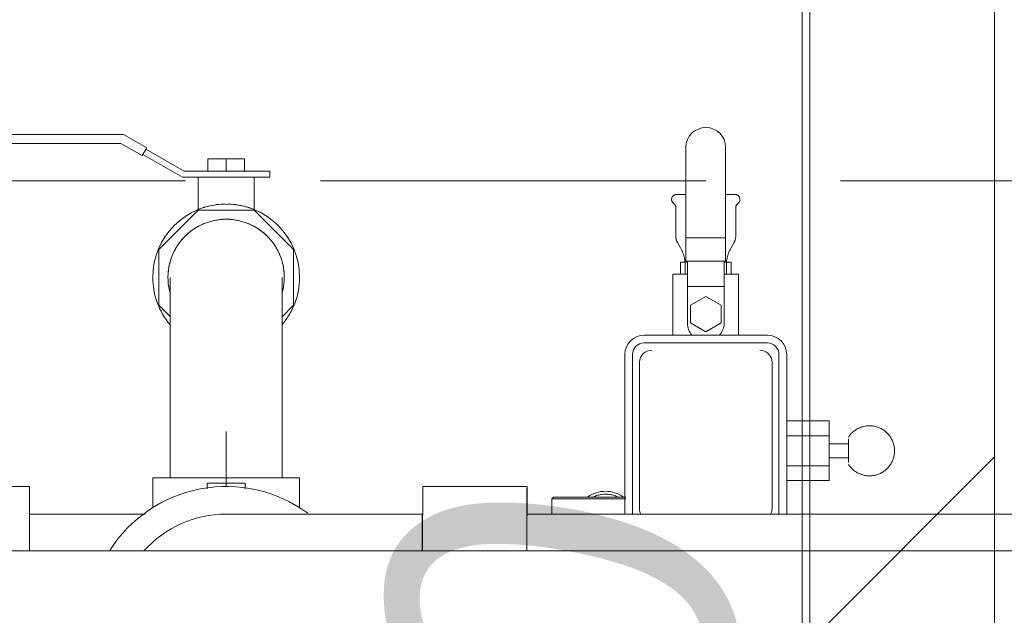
# Model space of a CAD drawing. Header units: centimetres. Extents: x -996 to 7161, y -1849 to 2591.
# Tile 23 of 49: x 1782 to 1833, y -271 to -241. Entities that reach past the tile are written whole.
import ezdxf

# ---------------------------------------------------------------- set-up
doc = ezdxf.new("R2010")
doc.units = ezdxf.units.CM
doc.header["$LTSCALE"] = 0.1
doc.header["$MEASUREMENT"] = 0
doc.linetypes.add('Krawędzie ukryte', pattern=[270, 200, -70])
doc.linetypes.add('Wipeout_Contour', pattern=[1000, 0, -1000])
for name, color, linetype in [('2_stropy.K_IR', 7, 'Continuous'), ('3_opisy.K_IR', 7, 'Continuous'), ('3_pompownia.K_IR', 7, 'Continuous'), ('5_opisy.K_IR', 7, 'Continuous'), ('5_wymiary.K_IR', 7, 'Continuous')]:
    doc.layers.add(name, color=color, linetype=linetype)
doc.styles.add('GENERATED_STYLE_2', font='txt')
doc.dimstyles.new('GENERATED_STYLE__4', dxfattribs={"dimtxt": 18, "dimasz": 9.178744, "dimexe": 0.18, "dimexo": 2, "dimgap": 0.09, "dimtad": 1, "dimdec": 0, "dimzin": 0, "dimdsep": 46, "dimtxsty": 'GENERATED_STYLE_2', "dimblk": 'ARROWHEAD_2', "dimblk1": 'ARROWHEAD_2', "dimblk2": 'ARROWHEAD_2', "dimcen": 0.09, "dimclrd": 1, "dimclre": 1, "dimclrt": 1, "dimadec": 1, "dimazin": 0, "dimtfac": 1, "dimtdec": 4, "dimtmove": 0, "dimatfit": 3, "dimfxl": 1, "dimtolj": 1, "dimtzin": 0, "dimarcsym": 0})
doc.dimstyles.new('GENERATED_STYLE__5', dxfattribs={"dimtxt": 0.18, "dimasz": 18.24, "dimexe": 0.18, "dimexo": 0.0625, "dimgap": 0.09, "dimtad": 0, "dimtih": 1, "dimtoh": 1, "dimdec": 4, "dimzin": 0, "dimdsep": 46, "dimcen": 0.09, "dimadec": 0, "dimazin": 0, "dimtfac": 1, "dimtdec": 4, "dimtmove": 0, "dimatfit": 3, "dimldrblk": 'ARROWHEAD_5', "dimfxl": 1, "dimtolj": 1, "dimtzin": 0, "dimarcsym": 0})

# ---------------------------------------------------------------- blocks, each defined once
blk = doc.blocks.new('Strop_12_1', base_point=(1602.634, -306.858))
at = {"layer": '2_stropy.K_IR', "linetype": 'Continuous', "lineweight": 0, "true_color": 0x00c600}
h = blk.add_hatch(dxfattribs=at)
h.set_pattern_fill('Podwójny_szraf_1_4_0001', color=92, style=0, pattern_type=2)
h.set_pattern_definition([(45, (0, 0), (-45.962, 45.962), []), (45, (-9.19, 9.19), (-45.962, 45.962), [])])
h.paths.add_polyline_path([(1602.634, -306.858), (1832.634, -306.858), (1832.634, -221.858), (1602.634, -221.858)])
h.paths.add_polyline_path([(1612.634, -231.858), (1822.634, -231.858), (1822.634, -296.858), (1612.634, -296.858)], flags=0)
at = {"layer": '2_stropy.K_IR', "color": 7, "linetype": 'Continuous', "lineweight": 9, "flags": 128}
for points in [[(1602.634, -306.858), (1832.634, -306.858), (1832.634, -221.858), (1602.634, -221.858)], [(1612.634, -231.858), (1822.634, -231.858), (1822.634, -296.858), (1612.634, -296.858)]]:
    blk.add_lwpolyline(points, close=True, dxfattribs=at)
blk = doc.blocks.new('*D255')
at = {"layer": '5_wymiary.K_IR', "color": 1, "linetype": 'Continuous', "lineweight": 0}
for p, q in [((1823.044, -215.952), (1823.044, -221.858)), ((1829.083, -225.345), (1817.006, -218.372)), ((1813.986, -221.858), (1832.102, -221.858)), ((1823.044, -221.858), (1823.044, -296.858)), ((1829.083, -300.345), (1817.006, -293.372)), ((1813.986, -296.858), (1832.102, -296.858))]:
    blk.add_line(p, q, dxfattribs=at)
at = {"color": 254, "linetype": 'Wipeout_Contour', "lineweight": 0, "ltscale": 7288.129142}
blk.add_wipeout([(1819.444, -218.368), (1819.444, -191.049), (1801.444, -191.049), (1801.444, -218.368)], dxfattribs=at).dxf.layer = '5_wymiary.K_IR'
at = {"color": 254, "linetype": 'Wipeout_Contour', "lineweight": 0, "ltscale": 7327.900281}
blk.add_wipeout([(1819.444, -293.368), (1819.444, -266.049), (1801.444, -266.049), (1801.444, -293.368)], dxfattribs=at).dxf.layer = '5_wymiary.K_IR'
at = {"layer": '5_wymiary.K_IR', "color": 1, "lineweight": 0, "char_height": 18, "attachment_point": 7, "rotation": 90, "style": 'GENERATED_STYLE_2'}
for s, insert in [('\\A1;{\\pql;\\fArial|b0|i1|c238|p38;75}', (1819.444, -218.368)), ('\\A1;{\\pql;\\fArial|b0|i1|c238|p38;10}', (1819.444, -293.368))]:
    blk.add_mtext(s, dxfattribs=dict(at, insert=insert))
blk = doc.blocks.new('ARROWHEAD_2')
at = {"color": 0, "linetype": 'Continuous', "lineweight": 0}
for p, q in [((-0.3781, -0.655), (0.3781, 0.655)), ((0, 0), (-1, 0))]:
    blk.add_line(p, q, dxfattribs=at)
blk = doc.blocks.new('*D256')
at = {"layer": '5_wymiary.K_IR', "color": 1, "linetype": 'Continuous', "lineweight": 0}
for p, q in [((1823.044, -221.858), (1823.044, -296.858)), ((1829.083, -300.345), (1817.006, -293.372)), ((1813.986, -296.858), (1832.102, -296.858)), ((1823.044, -296.858), (1823.044, -306.858)), ((1829.083, -310.345), (1817.006, -303.372)), ((1813.986, -306.858), (1832.102, -306.858)), ((1823.044, -306.858), (1823.044, -643.912))]:
    blk.add_line(p, q, dxfattribs=at)
blk = doc.blocks.new('ARROWHEAD_5')
at = {"linetype": 'Continuous', "lineweight": 0}
blk.add_hatch(color=0, dxfattribs=at).paths.add_polyline_path([(-1, 0.2679), (0, 0), (-1, -0.2679)])
at = {"color": 0, "linetype": 'Continuous', "lineweight": 0}
blk.add_line((0, 0), (-1, 0), dxfattribs=at)
blk = doc.blocks.new('Wymiary_3', base_point=(1823.044, -221.858))
at = {"layer": '5_wymiary.K_IR', "color": 1, "linetype": 'Continuous', "lineweight": 0}
dim = blk.add_linear_dim(base=(1823.044, -296.858), p1=(1847.634, -221.858), p2=(1821.106, -296.858), angle=270, dimstyle='GENERATED_STYLE__4', dxfattribs=at)
dim.commit()
dim.dimension.update_dxf_attribs({"geometry": '*D255', "text_midpoint": (1810.444, -204.645), "dimtype": 160, "text_rotation": 90})
dim = blk.add_linear_dim(base=(1823.044, -306.858), p1=(1821.106, -296.858), p2=(1832.634, -306.858), angle=270, dimstyle='GENERATED_STYLE__4', dxfattribs=at)
dim.commit()
dim.dimension.update_dxf_attribs({"geometry": '*D256', "text_midpoint": (1810.444, -279.645), "dimtype": 160, "text_rotation": 90})

msp = doc.modelspace()

# ---------------------------------------------------------------- linework, layer by layer
at = {"layer": '3_opisy.K_IR', "color": 252, "linetype": 'Krawędzie ukryte', "lineweight": 15}
msp.add_lwpolyline([(3518.634, -248.912), (858.634, -248.912)], dxfattribs=at)
at = {"layer": '3_pompownia.K_IR', "color": 7, "linetype": 'Continuous', "lineweight": 0}
for p, q in [((1787.403, -246.498), (1778.405, -246.498)), ((1788.612, -247.196), (1787.403, -246.498)), ((1778.258, -246.968), (1787.277, -246.968)), ((1787.277, -246.968), (1788.377, -247.603)), ((1788.377, -247.603), (1788.612, -247.196)), ((1790.558, -248.407), (1788.574, -247.262)), ((1788.415, -247.537), (1790.473, -248.725)), ((1791.788, -247.767), (1792.738, -247.767)), ((1791.788, -247.767), (1791.788, -248.407)), ((1792.738, -247.767), (1793.688, -247.767)), ((1792.738, -247.767), (1792.738, -248.407)), ((1793.688, -247.767), (1793.688, -248.407)), ((1790.558, -248.407), (1793.337, -248.407)), ((1795.007, -248.407), (1793.337, -248.407)), ((1795.007, -248.725), (1795.007, -248.407)), ((1790.473, -248.725), (1793.337, -248.725)), ((1791.288, -248.725), (1791.288, -250.402)), ((1793.337, -248.725), (1795.007, -248.725)), ((1794.188, -250.402), (1794.188, -248.725)), ((1791.291, -250.43), (1789.243, -252.477)), ((1794.186, -250.43), (1791.291, -250.43)), ((1789.243, -252.477), (1789.243, -255.373)), ((1789.243, -255.373), (1789.843, -255.972)), ((1792.738, -264.775), (1792.738, -261.926)), ((1789.838, -263.725), (1789.838, -264.325)), ((1782.528, -264.774), (1778.903, -264.774)), ((1782.528, -268.105), (1782.528, -264.774)), ((1788.938, -264.325), (1788.938, -265.905)), ((1791.751, -264.61), (1791.751, -264.905)), ((1793.726, -264.905), (1793.726, -264.61)), ((1788.541, -266.209), (1782.528, -266.209))]:
    msp.add_line(p, q, dxfattribs=at)
at = {"layer": '3_pompownia.K_IR', "color": 7, "linetype": 'Continuous', "lineweight": 0, "flags": 128}
for points in [[(1791.288, -250.402), (1791.311, -250.39), (1791.339, -250.38), (1791.377, -250.366), (1791.426, -250.349), (1791.484, -250.327), (1791.552, -250.304), (1791.589, -250.292), (1791.628, -250.28), (1791.67, -250.268), (1791.713, -250.256), (1791.805, -250.231), (1791.905, -250.207), (1792.01, -250.185), (1792.122, -250.166), (1792.239, -250.148), (1792.36, -250.134), (1792.485, -250.123), (1792.674, -250.116)], [(1792.803, -250.116), (1792.993, -250.123), (1793.238, -250.148), (1793.355, -250.166), (1793.466, -250.185), (1793.52, -250.195), (1793.572, -250.207), (1793.672, -250.231), (1793.764, -250.256), (1793.807, -250.269), (1793.849, -250.28), (1793.888, -250.292), (1793.925, -250.304), (1793.993, -250.327), (1794.051, -250.349), (1794.1, -250.366), (1794.138, -250.38), (1794.166, -250.39), (1794.188, -250.402)], [(1789.838, -253.925), (1789.838, -253.933), (1789.838, -253.956), (1789.838, -253.995), (1789.838, -254.05), (1789.838, -254.12), (1789.838, -254.206), (1789.838, -254.307), (1789.838, -254.422), (1789.838, -254.553), (1789.838, -254.698), (1789.838, -254.858), (1789.838, -255.032), (1789.838, -255.22), (1789.838, -255.422), (1789.838, -255.637), (1789.838, -255.864), (1789.838, -256.105), (1789.838, -256.357), (1789.838, -256.621), (1789.838, -256.897), (1789.838, -257.184), (1789.838, -257.481), (1789.838, -257.788), (1789.838, -258.104), (1789.838, -258.43), (1789.838, -258.764), (1789.838, -259.106), (1789.838, -259.455), (1789.838, -259.811), (1789.838, -260.174), (1789.838, -260.542), (1789.838, -260.915), (1789.838, -261.293), (1789.838, -261.674), (1789.838, -262.059), (1789.838, -262.447), (1789.838, -262.836), (1789.838, -263.227), (1789.838, -263.619), (1789.838, -263.725)]]:
    msp.add_lwpolyline(points, dxfattribs=at)
at = {"layer": '3_pompownia.K_IR', "color": 7, "linetype": 'Continuous', "lineweight": 0}
for centre, radius, start, end in [((1792.738, -253.925), 3.02, 90, 196.3856), ((1792.738, -253.925), 3.02, 90, 102.5922), ((1792.738, -253.925), 3.02, 77.4078, 90), ((1792.738, -253.925), 3.02, 110.914, 124.5669), ((1792.738, -253.925), 3.02, 55.4331, 69.086), ((1792.738, -253.925), 3.02, 127.6843, 141.0648), ((1792.738, -253.925), 3.02, 38.9352, 52.3157), ((1792.738, -253.925), 3.02, 150.8113, 160.6345), ((1792.738, -253.925), 3.02, 162.833, 175.9258), ((1792.738, -253.925), 3.81, 180, 220.0357), ((1792.738, -271.926), 5.715, 90, 138.0279), ((1792.738, -271.926), 5.715, 90, 138.0279)]:
    msp.add_arc(centre, radius, start, end, dxfattribs=at)
for start_param, end_param in [(3.141593, 4.712389), (4.712389, 6.283185)]:
    msp.add_ellipse((1792.738, -264.61), major_axis=(0.987, 0), ratio=0.000072, start_param=start_param, end_param=end_param, dxfattribs=at)

# ---------------------------------------------------------------- block references
at = {"layer": '2_stropy.K_IR', "color": 7, "linetype": 'Continuous', "lineweight": 9}
msp.add_blockref('Strop_12_1', (1602.634, -306.858), dxfattribs=at)

# ---------------------------------------------------------------- next in the draw order: block references
at = {"layer": '5_wymiary.K_IR', "color": 1, "linetype": 'Continuous', "lineweight": 0}
msp.add_blockref('Wymiary_3', (1823.044, -221.858), dxfattribs=at)

# ---------------------------------------------------------------- next in the draw order: linework, layer by layer
at = {"layer": '3_pompownia.K_IR', "color": 7, "linetype": 'Continuous', "lineweight": 0}
for p, q in [((1816.607, -251.878), (1816.607, -247.174)), ((1818.67, -247.174), (1818.67, -251.878)), ((1816.594, -249.625), (1816.092, -249.625)), ((1819.185, -249.625), (1818.682, -249.625)), ((1796.233, -252.477), (1794.186, -250.43)), ((1816.083, -250.314), (1816.083, -251.792)), ((1819.193, -251.792), (1819.193, -250.314)), ((1816.607, -253.087), (1816.607, -251.878)), ((1818.67, -251.878), (1816.607, -251.878)), ((1818.67, -251.878), (1818.67, -253.087)), ((1796.233, -255.373), (1796.233, -252.477)), ((1816.169, -252.112), (1816.328, -252.387)), ((1818.949, -252.387), (1819.108, -252.112)), ((1816.329, -253.126), (1816.686, -253.126)), ((1816.329, -253.126), (1816.329, -253.761)), ((1816.569, -253.287), (1816.569, -253.761)), ((1818.67, -253.087), (1816.607, -253.087)), ((1816.686, -254.397), (1816.686, -253.087)), ((1818.591, -253.087), (1818.591, -254.397)), ((1818.591, -253.126), (1818.948, -253.126)), ((1818.707, -253.761), (1818.707, -253.287)), ((1818.948, -253.126), (1818.948, -253.761)), ((1815.932, -253.761), (1815.932, -256.925)), ((1816.679, -253.761), (1815.932, -253.761)), ((1819.345, -253.761), (1818.598, -253.761)), ((1819.345, -256.925), (1819.345, -253.761)), ((1816.686, -254.397), (1816.686, -256.302)), ((1818.591, -254.397), (1816.686, -254.397)), ((1818.591, -256.302), (1818.591, -254.397)), ((1817.638, -254.908), (1816.845, -255.367)), ((1818.432, -255.367), (1817.638, -254.908)), ((1795.625, -255.981), (1796.233, -255.373)), ((1816.845, -255.367), (1816.845, -256.283)), ((1818.432, -256.283), (1818.432, -255.367)), ((1816.845, -256.283), (1817.638, -256.741)), ((1817.638, -256.741), (1818.432, -256.283)), ((1820.838, -256.925), (1814.438, -256.925)), ((1814.438, -257.325), (1820.838, -257.325)), ((1813.438, -257.925), (1813.438, -266.211)), ((1813.838, -266.211), (1813.838, -257.925)), ((1821.438, -257.925), (1821.438, -266.211)), ((1821.838, -266.211), (1821.838, -257.925)), ((1814.193, -265.902), (1814.193, -258.347)), ((1821.083, -258.347), (1821.083, -265.902)), ((1824.038, -261.375), (1821.838, -261.375)), ((1824.038, -261.375), (1824.038, -262.15)), ((1824.038, -262.15), (1821.838, -262.15)), ((1824.038, -262.15), (1824.038, -263.7)), ((1825.048, -262.565), (1824.038, -262.565)), ((1825.048, -262.925), (1825.048, -262.311)), ((1825.048, -263.538), (1825.048, -262.925)), ((1795.638, -264.325), (1795.638, -263.725)), ((1824.038, -263.7), (1821.838, -263.7)), ((1824.038, -263.285), (1825.048, -263.285)), ((1824.038, -263.7), (1824.038, -264.475)), ((1796.538, -264.325), (1788.938, -264.325)), ((1796.538, -265.905), (1796.538, -264.325)), ((1808.359, -264.776), (1802.949, -264.776)), ((1824.038, -264.475), (1821.838, -264.475)), ((1822.634, -266.211), (1822.634, -264.475)), ((1808.359, -266.163), (1808.359, -265.019)), ((1809.738, -265.325), (1809.638, -265.425)), ((1809.638, -265.425), (1809.638, -266.222)), ((1812.438, -265.425), (1809.638, -265.425)), ((1812.438, -265.325), (1809.738, -265.325)), ((1813.48, -265.325), (1812.438, -265.325)), ((1813.482, -265.425), (1812.438, -265.425)), ((1868.013, -266.211), (1808.351, -266.211)), ((1846.858, -268.124), (1737.303, -268.124))]:
    msp.add_line(p, q, dxfattribs=at)
at = {"layer": '3_pompownia.K_IR', "color": 7, "linetype": 'Continuous', "lineweight": 0, "flags": 128}
for points in [[(1815.963, -250.074), (1815.956, -250.068), (1815.948, -250.061), (1815.941, -250.055), (1815.933, -250.047), (1815.927, -250.04), (1815.92, -250.033), (1815.914, -250.025), (1815.908, -250.017), (1815.903, -250.008), (1815.897, -250), (1815.892, -249.991), (1815.888, -249.982), (1815.884, -249.973), (1815.88, -249.964), (1815.877, -249.954), (1815.874, -249.945), (1815.871, -249.935), (1815.869, -249.925), (1815.867, -249.916), (1815.865, -249.906), (1815.864, -249.896), (1815.864, -249.886), (1815.863, -249.876), (1815.864, -249.866), (1815.864, -249.856), (1815.865, -249.846), (1815.866, -249.836), (1815.868, -249.826), (1815.87, -249.816), (1815.873, -249.807), (1815.876, -249.797), (1815.879, -249.788), (1815.882, -249.778), (1815.886, -249.769), (1815.891, -249.76), (1815.896, -249.751), (1815.901, -249.743), (1815.906, -249.734), (1815.912, -249.726), (1815.918, -249.718), (1815.924, -249.71), (1815.931, -249.703), (1815.938, -249.696), (1815.945, -249.689), (1815.953, -249.682), (1815.96, -249.676), (1815.969, -249.67), (1815.977, -249.665), (1815.985, -249.659), (1815.994, -249.654), (1816.003, -249.65), (1816.012, -249.645), (1816.021, -249.642), (1816.03, -249.638), (1816.04, -249.635), (1816.05, -249.632), (1816.059, -249.63), (1816.069, -249.628), (1816.079, -249.626), (1816.089, -249.625), (1816.092, -249.625)], [(1819.185, -249.625), (1819.195, -249.626), (1819.205, -249.627), (1819.215, -249.629), (1819.225, -249.632), (1819.234, -249.634), (1819.244, -249.637), (1819.253, -249.641), (1819.262, -249.644), (1819.272, -249.649), (1819.28, -249.653), (1819.289, -249.658), (1819.298, -249.663), (1819.306, -249.669), (1819.314, -249.674), (1819.322, -249.681), (1819.33, -249.687), (1819.337, -249.694), (1819.344, -249.701), (1819.351, -249.708), (1819.357, -249.716), (1819.363, -249.724), (1819.369, -249.732), (1819.375, -249.74), (1819.38, -249.749), (1819.385, -249.758), (1819.389, -249.767), (1819.393, -249.776), (1819.397, -249.785), (1819.4, -249.794), (1819.403, -249.804), (1819.406, -249.814), (1819.408, -249.823), (1819.41, -249.833), (1819.411, -249.843), (1819.413, -249.853), (1819.413, -249.863), (1819.413, -249.873), (1819.413, -249.883), (1819.413, -249.893), (1819.412, -249.903), (1819.41, -249.913), (1819.409, -249.923), (1819.406, -249.932), (1819.404, -249.942), (1819.401, -249.952), (1819.398, -249.961), (1819.394, -249.97), (1819.39, -249.98), (1819.386, -249.989), (1819.381, -249.997), (1819.376, -250.006), (1819.37, -250.014), (1819.364, -250.023), (1819.358, -250.03), (1819.352, -250.038), (1819.345, -250.046), (1819.338, -250.053), (1819.331, -250.059), (1819.323, -250.066), (1819.316, -250.072), (1819.313, -250.074)], [(1816.083, -250.314), (1816.083, -250.302), (1816.082, -250.29), (1816.081, -250.278), (1816.08, -250.266), (1816.077, -250.254), (1816.075, -250.243), (1816.072, -250.231), (1816.068, -250.22), (1816.064, -250.208), (1816.06, -250.197), (1816.055, -250.186), (1816.049, -250.175), (1816.044, -250.165), (1816.038, -250.155), (1816.031, -250.145), (1816.024, -250.135), (1816.017, -250.125), (1816.009, -250.116), (1816.001, -250.107), (1815.992, -250.099), (1815.984, -250.091), (1815.975, -250.083), (1815.965, -250.075), (1815.963, -250.074)], [(1819.313, -250.074), (1819.304, -250.081), (1819.295, -250.089), (1819.286, -250.097), (1819.277, -250.106), (1819.269, -250.114), (1819.262, -250.124), (1819.254, -250.133), (1819.247, -250.143), (1819.24, -250.153), (1819.234, -250.163), (1819.228, -250.173), (1819.223, -250.184), (1819.218, -250.195), (1819.213, -250.206), (1819.209, -250.217), (1819.206, -250.229), (1819.203, -250.24), (1819.2, -250.252), (1819.198, -250.264), (1819.196, -250.276), (1819.195, -250.288), (1819.194, -250.3), (1819.193, -250.312), (1819.193, -250.314)], [(1816.169, -252.112), (1816.157, -252.089), (1816.145, -252.067), (1816.135, -252.043), (1816.125, -252.02), (1816.117, -251.995), (1816.109, -251.971), (1816.102, -251.946), (1816.097, -251.921), (1816.092, -251.896), (1816.088, -251.871), (1816.086, -251.845), (1816.084, -251.82), (1816.083, -251.794), (1816.083, -251.792)], [(1819.193, -251.792), (1819.193, -251.817), (1819.191, -251.843), (1819.189, -251.869), (1819.185, -251.894), (1819.181, -251.919), (1819.175, -251.944), (1819.168, -251.969), (1819.161, -251.993), (1819.152, -252.017), (1819.143, -252.041), (1819.132, -252.065), (1819.121, -252.087), (1819.109, -252.11), (1819.108, -252.112)], [(1816.569, -253.287), (1816.568, -253.215), (1816.564, -253.144), (1816.556, -253.072), (1816.546, -253.001), (1816.533, -252.93), (1816.518, -252.86), (1816.499, -252.79), (1816.478, -252.721), (1816.454, -252.653), (1816.427, -252.586), (1816.398, -252.521), (1816.366, -252.456), (1816.331, -252.393), (1816.328, -252.387)], [(1818.949, -252.387), (1818.914, -252.45), (1818.882, -252.515), (1818.852, -252.581), (1818.825, -252.647), (1818.801, -252.715), (1818.779, -252.784), (1818.761, -252.853), (1818.745, -252.923), (1818.731, -252.994), (1818.721, -253.066), (1818.714, -253.137), (1818.709, -253.209), (1818.707, -253.281), (1818.707, -253.287)], [(1795.638, -263.725), (1795.638, -263.333), (1795.638, -262.942), (1795.638, -262.552), (1795.638, -262.164), (1795.638, -261.778), (1795.638, -261.395), (1795.638, -261.017), (1795.638, -260.642), (1795.638, -260.273), (1795.638, -259.909), (1795.638, -259.551), (1795.638, -259.199), (1795.638, -258.855), (1795.638, -258.519), (1795.638, -258.191), (1795.638, -257.872), (1795.638, -257.563), (1795.638, -257.263), (1795.638, -256.973), (1795.638, -256.695), (1795.638, -256.427), (1795.638, -256.172), (1795.638, -255.928), (1795.638, -255.697), (1795.638, -255.478), (1795.638, -255.273), (1795.638, -255.082), (1795.638, -254.904), (1795.638, -254.74), (1795.638, -254.591), (1795.638, -254.456), (1795.638, -254.336), (1795.638, -254.231), (1795.638, -254.142), (1795.638, -254.067), (1795.638, -254.009), (1795.638, -253.965), (1795.638, -253.938), (1795.638, -253.925)], [(1825.048, -262.216), (1825.078, -262.173), (1825.108, -262.132), (1825.141, -262.091), (1825.175, -262.052), (1825.211, -262.014), (1825.248, -261.978), (1825.287, -261.943), (1825.327, -261.91), (1825.368, -261.878), (1825.41, -261.848), (1825.454, -261.82), (1825.499, -261.793), (1825.544, -261.768), (1825.591, -261.746), (1825.639, -261.725), (1825.687, -261.706), (1825.736, -261.689), (1825.786, -261.674), (1825.836, -261.66), (1825.887, -261.649), (1825.938, -261.64), (1825.99, -261.633), (1826.042, -261.628), (1826.094, -261.626), (1826.146, -261.625), (1826.198, -261.626), (1826.249, -261.63), (1826.301, -261.635), (1826.353, -261.643), (1826.404, -261.652), (1826.454, -261.664), (1826.505, -261.678), (1826.554, -261.693), (1826.603, -261.711), (1826.651, -261.73), (1826.699, -261.752), (1826.745, -261.775), (1826.791, -261.8), (1826.835, -261.827), (1826.878, -261.856), (1826.921, -261.886), (1826.961, -261.919), (1827.001, -261.952), (1827.039, -261.988), (1827.076, -262.024), (1827.111, -262.063), (1827.145, -262.102), (1827.177, -262.143), (1827.207, -262.185), (1827.236, -262.229), (1827.263, -262.273), (1827.288, -262.319), (1827.312, -262.365), (1827.333, -262.412), (1827.353, -262.461), (1827.37, -262.509), (1827.386, -262.559), (1827.399, -262.609), (1827.411, -262.66), (1827.421, -262.711), (1827.428, -262.762), (1827.434, -262.814), (1827.437, -262.866), (1827.438, -262.918), (1827.438, -262.925)], [(1827.438, -262.925), (1827.437, -262.977), (1827.434, -263.029), (1827.429, -263.08), (1827.422, -263.132), (1827.412, -263.183), (1827.401, -263.234), (1827.388, -263.284), (1827.372, -263.334), (1827.355, -263.383), (1827.336, -263.431), (1827.315, -263.479), (1827.291, -263.525), (1827.267, -263.571), (1827.24, -263.615), (1827.211, -263.659), (1827.181, -263.701), (1827.149, -263.742), (1827.116, -263.782), (1827.081, -263.82), (1827.044, -263.857), (1827.006, -263.893), (1826.967, -263.927), (1826.926, -263.959), (1826.884, -263.99), (1826.841, -264.019), (1826.796, -264.046), (1826.751, -264.071), (1826.705, -264.095), (1826.658, -264.117), (1826.609, -264.137), (1826.561, -264.154), (1826.511, -264.17), (1826.461, -264.184), (1826.41, -264.196), (1826.359, -264.206), (1826.308, -264.214), (1826.256, -264.22), (1826.204, -264.223), (1826.152, -264.225), (1826.1, -264.224), (1826.049, -264.222), (1825.997, -264.217), (1825.945, -264.21), (1825.894, -264.202), (1825.843, -264.191), (1825.793, -264.178), (1825.743, -264.163), (1825.694, -264.146), (1825.645, -264.128), (1825.597, -264.107), (1825.551, -264.084), (1825.505, -264.06), (1825.46, -264.034), (1825.416, -264.006), (1825.373, -263.976), (1825.332, -263.944), (1825.292, -263.911), (1825.253, -263.877), (1825.216, -263.841), (1825.18, -263.803), (1825.145, -263.764), (1825.113, -263.724), (1825.082, -263.682), (1825.052, -263.639), (1825.048, -263.633)], [(1811.807, -265.32), (1811.859, -265.296), (1811.913, -265.273), (1811.967, -265.253), (1812.023, -265.236), (1812.079, -265.22), (1812.135, -265.207), (1812.192, -265.196), (1812.249, -265.187), (1812.307, -265.181), (1812.365, -265.177), (1812.423, -265.175), (1812.438, -265.175)], [(1812.438, -265.175), (1812.496, -265.176), (1812.554, -265.18), (1812.612, -265.185), (1812.669, -265.193), (1812.726, -265.204), (1812.783, -265.216), (1812.839, -265.231), (1812.895, -265.248), (1812.949, -265.268), (1813.003, -265.289), (1813.056, -265.313)], [(1802.924, -266.211), (1802.516, -266.211), (1802.108, -266.211), (1801.702, -266.211), (1801.298, -266.211), (1800.897, -266.211), (1800.498, -266.211), (1800.104, -266.211), (1799.714, -266.211), (1799.33, -266.211), (1798.951, -266.211), (1798.579, -266.211), (1798.213, -266.211), (1797.855, -266.211), (1797.506, -266.211), (1797.165, -266.211), (1796.833, -266.211), (1796.511, -266.211), (1796.199, -266.211), (1795.898, -266.211), (1795.609, -266.211), (1795.331, -266.211), (1795.065, -266.211), (1794.812, -266.211), (1794.572, -266.211), (1794.345, -266.211), (1794.132, -266.211), (1793.934, -266.211), (1793.749, -266.211), (1793.579, -266.211), (1793.425, -266.211), (1793.285, -266.211), (1793.161, -266.211), (1793.053, -266.211), (1792.96, -266.211), (1792.883, -266.211), (1792.823, -266.211), (1792.779, -266.211), (1792.751, -266.211), (1792.739, -266.211)]]:
    msp.add_lwpolyline(points, dxfattribs=at)
at = {"layer": '3_pompownia.K_IR', "color": 7, "linetype": 'Continuous', "lineweight": 0}
for centre, radius, start, end in [((1817.638, -247.174), 1.032, 359.9997, 179.9997), ((1792.738, -253.925), 3.81, 0, 180), ((1792.738, -253.925), 3.02, 343.5313, 90), ((1792.738, -253.925), 3.02, 19.3655, 29.1954), ((1792.738, -253.925), 3.02, 3.5591, 17.167), ((1792.738, -253.925), 3.81, 319.8622, 0), ((1817.638, -256.302), 0.953, 179.9997, 221.1223), ((1817.638, -256.302), 0.953, 318.8776, 359.9997), ((1814.438, -257.925), 1, 90, 180), ((1820.838, -257.925), 1, 0, 90), ((1814.438, -257.925), 0.6, 90, 180), ((1820.838, -257.925), 0.6, 0, 90), ((1814.838, -258.347), 0.645, 90, 177.7204), ((1820.438, -258.347), 0.645, 2.2796, 90), ((1814.838, -258.347), 0.645, 177.7204, 180), ((1820.438, -258.347), 0.645, 0, 2.2796), ((1792.738, -271.925), 7.15, 53.6993, 147.7035), ((1812.438, -266.625), 1.6, 90, 125.0522), ((1812.438, -266.625), 1.6, 54.9478, 90), ((1814.838, -265.902), 0.645, 180, 182.2796), ((1814.838, -265.902), 0.645, 182.2796, 208.6534), ((1820.438, -265.902), 0.645, 331.3466, 357.7204), ((1820.438, -265.902), 0.645, 357.7204, 0)]:
    msp.add_arc(centre, radius, start, end, dxfattribs=at)
for centre, major_axis, start_param, end_param in [((1802.949, -271.926), (0, 7.15), 0, 1.007041), ((1808.359, -271.926), (0, 7.15), 5.647913, 7.290227), ((1802.924, -271.926), (0, 5.715), 0, 0.838246), ((1802.924, -271.926), (0, 5.715), 0, 0.838246), ((1808.359, -271.926), (0, 5.715), 0, 0.474741)]:
    msp.add_ellipse(centre, major_axis=major_axis, ratio=0.002, start_param=start_param, end_param=end_param, dxfattribs=at)

# ---------------------------------------------------------------- next in the draw order: leaders
at = {"layer": '5_opisy.K_IR', "color": 7, "linetype": 'Continuous', "lineweight": 0, "annotation_type": 0, "has_hookline": 1, "hookline_direction": 1}
for points, text_width in [([(1888.73, -248.858), (1888.73, -90.01), (1864.283, -90.01)], 406.53), ([(1862.813, -293.912), (1805.617, -179.557), (1781.17, -179.557)], 175.446)]:
    msp.add_leader(points, dimstyle='GENERATED_STYLE__5', dxfattribs=dict(at, text_width=text_width))

doc.saveas('drawing.dxf')
